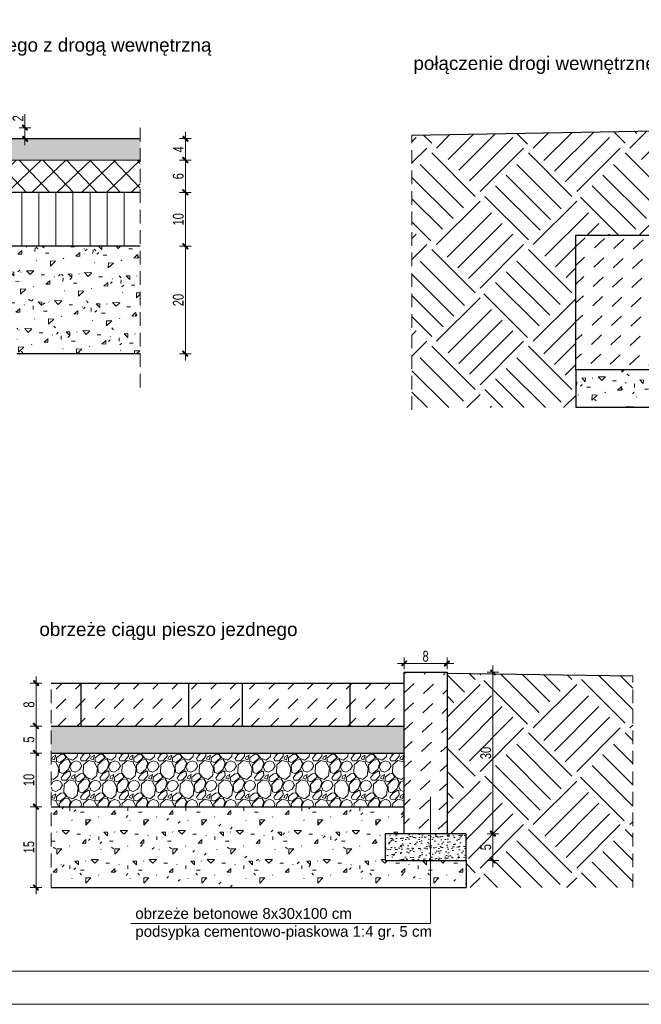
# Model space of a CAD drawing. Header units: millimetres. Extents: x 14041 to 23361, y -6349 to 12956.
# Tile 2 of 106: x 20338 to 21493, y -6349 to -4519. Entities that reach past the tile are written whole.
import ezdxf

# ---------------------------------------------------------------- set-up
doc = ezdxf.new("R2010")
doc.units = ezdxf.units.MM
doc.linetypes.add('KRESKOWA', pattern=[19.05, 12.7, -6.35])
for name, color, linetype, lineweight in [('A-nawierzchnia', 7, 'Continuous', 30), ('A-odnośnik', 2, 'Continuous', 9), ('A-przerywana', 4, 'KRESKOWA', 5), ('A-Tabelka', 7, 'Continuous', 18), ('A-teren', 7, 'Continuous', 30), ('A-WYMIARY', 7, 'Continuous', 9), ('A-wypełnienie', 252, 'Continuous', 9)]:
    doc.layers.add(name, color=color, linetype=linetype, lineweight=lineweight)
doc.styles.add('OP.3', font='arial.ttf', dxfattribs={"height": 16})
doc.styles.get("Standard").update_dxf_attribs({"font": 'arial.ttf'})
doc.styles.add('WYMIARY', font='swisscl.ttf')
doc.dimstyles.new('G100', dxfattribs={"dimtxt": 20, "dimasz": 1.55, "dimexe": 1.25, "dimexo": 0.625, "dimgap": 3, "dimtad": 1, "dimdec": 1, "dimrnd": 0.5, "dimzin": 9, "dimtxsty": 'WYMIARY', "dimblk": 'W', "dimcen": 3, "dimse1": 1, "dimse2": 1, "dimclrd": 256, "dimclrt": 7, "dimadec": 0, "dimazin": 0, "dimtm": 1e-09, "dimtfac": 1, "dimtdec": 1, "dimtmove": 0, "dimatfit": 0, "dimldrblk": 'W', "dimfxl": 0, "dimlwd": 9, "dimarcsym": 0})
pattern_1 = [(82.5, (757.347, -2099.175), (-10.7214405, 10.042605), [0, -11.5824, 0, -12.954, 0, -12.3825]), (52.5, (757.347, -2099.175), (-5.670328, 24.741986), [0, -6.2484, 0, -10.4394, 0, -4.0005]), (12.5, (750.72, -2105.803), (16.748995, 16.809969), [0, -3.81, 0, -13.716, 0, -17.907]), (2.5, (750.72, -2105.803), (11.468433, 20.926523), [0, -1.905, 0, -8.9916, 0, -10.287])]

# ---------------------------------------------------------------- blocks, each defined once
blk = doc.blocks.new('W')
at = {"layer": 'A-WYMIARY'}
h = blk.add_hatch(color=256, dxfattribs=at)
h.paths.add_polyline_path([(0, 0.8), (0, 0), (0.6, 0), (3, 2.3), (2.3, 3)])
h.paths.add_polyline_path([(-0.6, 0.2), (-0.8, 0), (0, 0), (0, 0.8)])
h.paths.add_polyline_path([(0, -0.6), (0.1, -0.5), (0.6, 0), (0, 0)])
h.paths.add_polyline_path([(0, 0), (-0.8, 0), (-3.4, -2.6), (-2.7, -3.3), (0, -0.6)])
blk.add_hatch(color=256, dxfattribs=at).paths.add_polyline_path([(-0.8, 0), (-3.4, -2.6), (-2.7, -3.3), (0, -0.6), (0, 0)])
for p, q in [((-8, 0), (8, 0)), ((-0.6, 0.2), (-3.4, -2.6)), ((-0.6, 0.2), (2.3, 3)), ((0, -7), (0, 7)), ((0.1, -0.5), (3, 2.3)), ((2.3, 3), (3, 2.3)), ((-3.4, -2.6), (-2.7, -3.3)), ((0.1, -0.5), (-2.7, -3.3))]:
    blk.add_line(p, q, dxfattribs=at)
blk = doc.blocks.new('*D1692')
at = {"layer": 'A-WYMIARY', "lineweight": 9, "ltscale": 2}
blk.add_line((20646.2, -5138.4), (20646.2, -4941.5), dxfattribs=at)
at = {"layer": 'Defpoints', "color": 0}
for p in [(20565.3, -4940), (20646.2, -4940), (20565.3, -5140)]:
    blk.add_point(p, dxfattribs=at)
at = {"layer": 'A-WYMIARY', "linetype": 'ByBlock', "lineweight": 9, "xscale": 1.55, "yscale": 1.55, "zscale": 1.55}
for p, rotation in [((20646.2, -4940), 90), ((20646.2, -5140), 270)]:
    blk.add_blockref('W', p, dxfattribs=dict(at, rotation=rotation))
at = {"layer": 'A-WYMIARY', "color": 7, "lineweight": 15, "ltscale": 2, "insert": (20633, -5040), "char_height": 20, "attachment_point": 5, "rotation": 90, "style": 'WYMIARY'}
blk.add_mtext('20', dxfattribs=at)
blk = doc.blocks.new('*D1693')
at = {"layer": 'A-WYMIARY', "lineweight": 9, "ltscale": 2}
blk.add_line((20646.2, -4938.4), (20646.2, -4841.5), dxfattribs=at)
at = {"layer": 'Defpoints', "color": 0}
for p in [(20565.3, -4840), (20646.2, -4840), (20565.3, -4940)]:
    blk.add_point(p, dxfattribs=at)
at = {"layer": 'A-WYMIARY', "linetype": 'ByBlock', "lineweight": 9, "xscale": 1.55, "yscale": 1.55, "zscale": 1.55}
for p, rotation in [((20646.2, -4840), 90), ((20646.2, -4940), 270)]:
    blk.add_blockref('W', p, dxfattribs=dict(at, rotation=rotation))
at = {"layer": 'A-WYMIARY', "color": 7, "lineweight": 15, "ltscale": 2, "insert": (20633, -4890), "char_height": 20, "attachment_point": 5, "rotation": 90, "style": 'WYMIARY'}
blk.add_mtext('10', dxfattribs=at)
blk = doc.blocks.new('*D1694')
at = {"layer": 'A-WYMIARY', "lineweight": 9, "ltscale": 2}
blk.add_line((20646.2, -4838.4), (20646.2, -4781.5), dxfattribs=at)
at = {"layer": 'Defpoints', "color": 0}
for p in [(20565.3, -4780), (20646.2, -4780), (20565.3, -4840)]:
    blk.add_point(p, dxfattribs=at)
at = {"layer": 'A-WYMIARY', "linetype": 'ByBlock', "lineweight": 9, "xscale": 1.55, "yscale": 1.55, "zscale": 1.55}
for p, rotation in [((20646.2, -4780), 90), ((20646.2, -4840), 270)]:
    blk.add_blockref('W', p, dxfattribs=dict(at, rotation=rotation))
at = {"layer": 'A-WYMIARY', "color": 7, "lineweight": 15, "ltscale": 2, "insert": (20633, -4810), "char_height": 20, "attachment_point": 5, "rotation": 90, "style": 'WYMIARY'}
blk.add_mtext('6', dxfattribs=at)
blk = doc.blocks.new('*D1696')
at = {"layer": 'A-WYMIARY', "lineweight": 9, "ltscale": 2}
for p, q in [((20348.1, -4718.2), (20348.1, -4694.5)), ((20348.1, -4719.7), (20348.1, -4740)), ((20348.1, -4741.5), (20348.1, -4743.1))]:
    blk.add_line(p, q, dxfattribs=at)
at = {"layer": 'Defpoints', "color": 0}
for p in [(20252.9, -4719.7), (20257.7, -4740), (20348.1, -4740)]:
    blk.add_point(p, dxfattribs=at)
at = {"layer": 'A-WYMIARY', "linetype": 'ByBlock', "lineweight": 9, "xscale": 1.55, "yscale": 1.55, "zscale": 1.55}
for p, rotation in [((20348.1, -4719.7), 270), ((20348.1, -4740), 90)]:
    blk.add_blockref('W', p, dxfattribs=dict(at, rotation=rotation))
at = {"layer": 'A-WYMIARY', "color": 7, "lineweight": 15, "ltscale": 2, "insert": (20335.1, -4702.4), "char_height": 20, "attachment_point": 5, "rotation": 90, "style": 'WYMIARY'}
blk.add_mtext('2', dxfattribs=at)
blk = doc.blocks.new('*D1699')
at = {"layer": 'A-WYMIARY', "lineweight": 9, "ltscale": 2}
blk.add_line((20646.2, -4778.4), (20646.2, -4741.5), dxfattribs=at)
at = {"layer": 'Defpoints', "color": 0}
for p in [(20565.3, -4740), (20646.2, -4740), (20565.3, -4780)]:
    blk.add_point(p, dxfattribs=at)
at = {"layer": 'A-WYMIARY', "linetype": 'ByBlock', "lineweight": 9, "xscale": 1.55, "yscale": 1.55, "zscale": 1.55}
for p, rotation in [((20646.2, -4740), 90), ((20646.2, -4780), 270)]:
    blk.add_blockref('W', p, dxfattribs=dict(at, rotation=rotation))
at = {"layer": 'A-WYMIARY', "color": 7, "lineweight": 15, "ltscale": 2, "insert": (20633.2, -4760), "char_height": 20, "attachment_point": 5, "rotation": 90, "style": 'WYMIARY'}
blk.add_mtext('4', dxfattribs=at)
blk = doc.blocks.new('*D1721')
at = {"layer": 'A-WYMIARY', "lineweight": 9, "ltscale": 2}
blk.add_line((21054.1, -5715.4), (21131, -5715.4), dxfattribs=at)
at = {"layer": 'Defpoints', "color": 0}
for p in [(21132.5, -5715.4), (21052.5, -5731.8), (21132.5, -5731.8)]:
    blk.add_point(p, dxfattribs=at)
at = {"layer": 'A-WYMIARY', "linetype": 'ByBlock', "lineweight": 9, "xscale": 1.55, "yscale": 1.55, "zscale": 1.55, "rotation": 180}
blk.add_blockref('W', (21052.5, -5715.4), dxfattribs=at)
at = {"layer": 'A-WYMIARY', "linetype": 'ByBlock', "lineweight": 9, "xscale": 1.55, "yscale": 1.55, "zscale": 1.55}
blk.add_blockref('W', (21132.5, -5715.4), dxfattribs=at)
at = {"layer": 'A-WYMIARY', "color": 7, "lineweight": 15, "ltscale": 2, "insert": (21092.5, -5702.1), "char_height": 20, "attachment_point": 5, "style": 'WYMIARY'}
blk.add_mtext('8', dxfattribs=at)
blk = doc.blocks.new('*D1723')
at = {"layer": 'A-WYMIARY', "lineweight": 9, "ltscale": 2}
blk.add_line((20368.7, -5753.4), (20368.7, -5830.3), dxfattribs=at)
at = {"layer": 'Defpoints', "color": 0}
for p in [(20396.5, -5751.8), (20368.7, -5831.8), (20396.5, -5831.8)]:
    blk.add_point(p, dxfattribs=at)
at = {"layer": 'A-WYMIARY', "linetype": 'ByBlock', "lineweight": 9, "xscale": 1.55, "yscale": 1.55, "zscale": 1.55}
for p, rotation in [((20368.7, -5751.8), 90), ((20368.7, -5831.8), 270)]:
    blk.add_blockref('W', p, dxfattribs=dict(at, rotation=rotation))
at = {"layer": 'A-WYMIARY', "color": 7, "lineweight": 15, "ltscale": 2, "insert": (20355.5, -5791.8), "char_height": 20, "attachment_point": 5, "rotation": 90, "style": 'WYMIARY'}
blk.add_mtext('8', dxfattribs=at)
blk = doc.blocks.new('*D1724')
at = {"layer": 'A-WYMIARY', "lineweight": 9, "ltscale": 2}
blk.add_line((20368.7, -5833.4), (20368.7, -5880.3), dxfattribs=at)
at = {"layer": 'Defpoints', "color": 0}
for p in [(20396.5, -5831.8), (20368.7, -5881.8), (20396.5, -5881.8)]:
    blk.add_point(p, dxfattribs=at)
at = {"layer": 'A-WYMIARY', "linetype": 'ByBlock', "lineweight": 9, "xscale": 1.55, "yscale": 1.55, "zscale": 1.55}
for p, rotation in [((20368.7, -5831.8), 90), ((20368.7, -5881.8), 270)]:
    blk.add_blockref('W', p, dxfattribs=dict(at, rotation=rotation))
at = {"layer": 'A-WYMIARY', "color": 7, "lineweight": 15, "ltscale": 2, "insert": (20355.5, -5856.8), "char_height": 20, "attachment_point": 5, "rotation": 90, "style": 'WYMIARY'}
blk.add_mtext('5', dxfattribs=at)
blk = doc.blocks.new('*D1725')
at = {"layer": 'A-WYMIARY', "lineweight": 9, "ltscale": 2}
blk.add_line((20368.7, -5883.4), (20368.7, -5980.3), dxfattribs=at)
at = {"layer": 'Defpoints', "color": 0}
for p in [(20396.5, -5881.8), (20368.7, -5981.8), (20396.5, -5981.8)]:
    blk.add_point(p, dxfattribs=at)
at = {"layer": 'A-WYMIARY', "linetype": 'ByBlock', "lineweight": 9, "xscale": 1.55, "yscale": 1.55, "zscale": 1.55}
for p, rotation in [((20368.7, -5881.8), 90), ((20368.7, -5981.8), 270)]:
    blk.add_blockref('W', p, dxfattribs=dict(at, rotation=rotation))
at = {"layer": 'A-WYMIARY', "color": 7, "lineweight": 15, "ltscale": 2, "insert": (20355.5, -5931.8), "char_height": 20, "attachment_point": 5, "rotation": 90, "style": 'WYMIARY'}
blk.add_mtext('10', dxfattribs=at)
blk = doc.blocks.new('*D1726')
at = {"layer": 'A-WYMIARY', "lineweight": 9, "ltscale": 2}
blk.add_line((20368.7, -5983.4), (20368.7, -6130.3), dxfattribs=at)
at = {"layer": 'Defpoints', "color": 0}
for p in [(20396.5, -5981.8), (20368.7, -6131.8), (20396.5, -6131.8)]:
    blk.add_point(p, dxfattribs=at)
at = {"layer": 'A-WYMIARY', "linetype": 'ByBlock', "lineweight": 9, "xscale": 1.55, "yscale": 1.55, "zscale": 1.55}
for p, rotation in [((20368.7, -5981.8), 90), ((20368.7, -6131.8), 270)]:
    blk.add_blockref('W', p, dxfattribs=dict(at, rotation=rotation))
at = {"layer": 'A-WYMIARY', "color": 7, "lineweight": 15, "ltscale": 2, "insert": (20355.5, -6056.8), "char_height": 20, "attachment_point": 5, "rotation": 90, "style": 'WYMIARY'}
blk.add_mtext('15', dxfattribs=at)
blk = doc.blocks.new('*D1727')
at = {"layer": 'A-WYMIARY', "lineweight": 9, "ltscale": 2}
blk.add_line((21217.5, -5733.4), (21217.5, -6030.3), dxfattribs=at)
at = {"layer": 'Defpoints', "color": 0}
for p in [(21132.5, -5731.8), (21132.5, -6031.8), (21217.5, -6031.8)]:
    blk.add_point(p, dxfattribs=at)
at = {"layer": 'A-WYMIARY', "linetype": 'ByBlock', "lineweight": 9, "xscale": 1.55, "yscale": 1.55, "zscale": 1.55}
for p, rotation in [((21217.5, -5731.8), 90), ((21217.5, -6031.8), 270)]:
    blk.add_blockref('W', p, dxfattribs=dict(at, rotation=rotation))
at = {"layer": 'A-WYMIARY', "color": 7, "lineweight": 15, "ltscale": 2, "insert": (21204.2, -5881.8), "char_height": 20, "attachment_point": 5, "rotation": 90, "style": 'WYMIARY'}
blk.add_mtext('30', dxfattribs=at)
blk = doc.blocks.new('*D1728')
at = {"layer": 'A-WYMIARY', "lineweight": 9, "ltscale": 2}
blk.add_line((21217.5, -6033.4), (21217.5, -6080.3), dxfattribs=at)
at = {"layer": 'Defpoints', "color": 0}
for p in [(21132.5, -6031.8), (21167.5, -6081.8), (21217.5, -6081.8)]:
    blk.add_point(p, dxfattribs=at)
at = {"layer": 'A-WYMIARY', "linetype": 'ByBlock', "lineweight": 9, "xscale": 1.55, "yscale": 1.55, "zscale": 1.55}
for p, rotation in [((21217.5, -6031.8), 90), ((21217.5, -6081.8), 270)]:
    blk.add_blockref('W', p, dxfattribs=dict(at, rotation=rotation))
at = {"layer": 'A-WYMIARY', "color": 7, "lineweight": 15, "ltscale": 2, "insert": (21204.3, -6056.8), "char_height": 20, "attachment_point": 5, "rotation": 90, "style": 'WYMIARY'}
blk.add_mtext('5', dxfattribs=at)

msp = doc.modelspace()

# ---------------------------------------------------------------- hatches: boundary and pattern name
at = {"layer": 'A-wypełnienie', "lineweight": 15, "ltscale": 2, "transparency": 33554687}
h = msp.add_hatch(dxfattribs=at)
h.set_pattern_fill('EARTH2', color=256, scale=10, angle=45)
h.set_pattern_definition([(225, (0, 172.42), (-7e-14, -359.2102), [114.3, -139.7]), (225, (80.82, 91.6), (-7e-14, -359.2102), [114.3, -139.7]), (225, (61.07, 111.36), (-7e-14, -359.2102), [116.84, -137.16]), (225, (41.3, 131.1), (-7e-14, -359.2102), [116.84, -137.16]), (225, (21.55, 150.87), (-7e-14, -359.2102), [116.84, -137.16]), (225, (21.55, 330.47), (-7e-14, -359.2102), [114.3, -139.7]), (225, (41.3, 310.72), (-7e-14, -359.2102), [114.3, -139.7]), (225, (61.07, 290.96), (-7e-14, -359.2102), [114.3, -139.7]), (225, (80.82, 271.2), (-7e-14, -359.2102), [114.3, -139.7]), (225, (0, 352.03), (-7e-14, -359.2102), [114.3, -139.7]), (315, (-172.42, 179.6), (359.2102, -1e-13), [114.3, -139.7]), (315, (-89.8, 262.22), (359.2102, -1e-13), [114.3, -139.7]), (315, (-111.36, 240.67), (359.2102, -1e-13), [114.3, -139.7]), (315, (-131.1, 220.91), (359.2102, -1e-13), [114.3, -139.7]), (315, (-150.87, 201.16), (359.2102, -1e-13), [114.3, -139.7]), (315, (28.74, 201.16), (359.2102, -1e-13), [116.84, -137.16]), (315, (48.5, 220.91), (359.2102, -1e-13), [116.84, -137.16]), (315, (68.25, 240.67), (359.2102, -1e-13), [116.84, -137.16]), (315, (89.8, 262.22), (359.2102, -1e-13), [114.3, -139.7]), (315, (8.98, 181.4), (359.2102, -1e-13), [114.3, -139.7])])
h.paths.add_polyline_path([(21371.48, -5094.71), (21371.48, -4919.73), (21521.48, -4919.73), (21521.48, -4725.68), (21067.02, -4733.87), (21067.02, -5239.96), (21371.48, -5239.96), (21371.48, -5169.73)])
h = msp.add_hatch(color=7, dxfattribs=at)
h.dxf.hatch_style = 1
h.paths.add_polyline_path([(20562.19, -4779.96), (20562.19, -4739.96), (20257.71, -4739.96), (20267.71, -4779.96)])
at = {"layer": 'A-wypełnienie', "lineweight": 9, "ltscale": 2, "transparency": 33554687}
h = msp.add_hatch(dxfattribs=at)
h.set_pattern_fill('ANSI37', color=8, scale=10, angle=358.49189)
h.set_pattern_definition([(43.491885, (-175858.466, -61799.233), (-21.8519957, 23.0337314), []), (133.491885, (-175858.466, -61799.233), (-23.0337314, -21.8519957), [])])
h.paths.add_polyline_path([(20562.19, -4839.96), (20562.19, -4779.96), (20267.71, -4779.96), (20282.9, -4839.96)])
at = {"layer": 'A-wypełnienie', "lineweight": 13, "ltscale": 2, "transparency": 33554687}
h = msp.add_hatch(dxfattribs=at)
h.set_pattern_fill('ANSI31', color=8, scale=10, angle=45)
h.set_pattern_definition([(90, (180.783, 2575.28), (-31.75, 2e-15), [])])
h.paths.add_polyline_path([(20562.19, -4939.96), (20562.19, -4840.48), (20282.9, -4840.73), (20282.9, -4939.96)])
at = {"layer": 'A-wypełnienie', "lineweight": 15, "ltscale": 2}
h = msp.add_hatch(dxfattribs=at)
h.set_pattern_fill('DASH', color=256, scale=8, angle=43.09518)
h.set_pattern_definition([(43.09518, (1358.923, -394.512), (1.19399, 35.901175), [25.4, -25.4])])
h.paths.add_polyline_path([(21721.48, -5069.73), (21521.48, -5069.73), (21521.48, -4919.73), (21371.48, -4919.73), (21371.48, -5169.73), (21721.48, -5169.73)])
at = {"layer": 'A-wypełnienie', "lineweight": 15, "ltscale": 2, "transparency": 33554687}
h = msp.add_hatch(dxfattribs=at)
h.set_pattern_fill('CONCRE', color=256, scale=3, angle=43.09518)
h.set_pattern_definition([(43.09518, (-36.31, -594.4), (3.58197, 107.70353), [9.525, -66.675]), (133.09518, (-36.31, -594.4), (-107.70353, 3.58197), [9.525, -66.675]), (178.09518, (-29.355, -587.894), (-55.64275, -52.06078), [13.47038, -94.2927]), (43.09518, (-59.02, -556.95), (3.58197, 107.70353), [9.525, -66.675]), (88.09518, (-51.91, -556.82), (-52.06078, 55.64275), [6.7352, -101.02788]), (178.09518, (-51.91, -556.82), (-55.64275, -52.06078), [6.7352, -101.02788]), (43.09518, (-50.79, -523.16), (3.58197, 107.70353), [13.47038, -62.72962]), (88.09518, (-50.79, -523.16), (-52.06078, 55.64275), [9.525, -98.23808]), (178.09518, (-40.95, -513.96), (-55.64275, -52.06078), [9.525, -98.23808]), (133.09518, (-11.07, -544.7), (-107.70353, 3.58197), [9.525, -66.675]), (88.09518, (-11.07, -544.7), (-52.06078, 55.64275), [6.7352, -101.02788]), (178.09518, (-10.847, -537.967), (-55.64275, -52.06078), [6.7352, -101.02788]), (43.09518, (-42.37, -573.98), (3.58197, 107.70353), [4.7625, -63.8175]), (43.09518, (-13.65, -521.03), (3.58197, 107.70353), [4.7625, -63.8175]), (133.09518, (-37.55, -530.34), (-107.70353, 3.58197), [4.7625, -63.8175]), (178.09518, (-1.31, -555.13), (-55.64275, -52.06078), [6.7352, -101.02788]), (178.09518, (-61.445, -539.654), (-55.64275, -52.06078), [6.7352, -101.02788]), (88.09518, (-27.31, -551.74), (-52.06078, 55.64275), [6.7352, -101.02788]), (133.09518, (-23.69, -569.55), (-107.70353, 3.58197), [1.19062, -75.00937]), (133.09518, (-43.045, -543.635), (-107.70353, 3.58197), [1.19062, -75.00937]), (133.09518, (-25.91, -509.67), (-107.70353, 3.58197), [1.19062, -75.00937]), (133.09518, (2.616, -538.415), (-107.70353, 3.58197), [1.19062, -75.00937])])
h.paths.add_polyline_path([(20562.19, -5139.96), (20562.19, -4939.96), (20282.9, -4939.96), (20282.9, -5020.73), (20332.9, -5070.73), (20332.9, -5139.96)])
h = msp.add_hatch(dxfattribs=at)
h.set_pattern_fill('CONCRE', color=256, scale=3, angle=43.09518)
h.set_pattern_definition([(43.09518, (1352.275, -694.4), (3.58197, 107.70353), [9.525, -66.675]), (133.09518, (1352.275, -694.4), (-107.70353, 3.58197), [9.525, -66.675]), (178.09518, (1359.23, -687.894), (-55.64275, -52.06078), [13.47038, -94.2927]), (43.09518, (1329.56, -656.95), (3.58197, 107.70353), [9.525, -66.675]), (88.09518, (1336.68, -656.82), (-52.06078, 55.64275), [6.7352, -101.02788]), (178.09518, (1336.68, -656.82), (-55.64275, -52.06078), [6.7352, -101.02788]), (43.09518, (1337.8, -623.16), (3.58197, 107.70353), [13.47038, -62.72962]), (88.09518, (1337.8, -623.16), (-52.06078, 55.64275), [9.525, -98.23808]), (178.09518, (1347.634, -613.96), (-55.64275, -52.06078), [9.525, -98.23808]), (133.09518, (1377.515, -644.7), (-107.70353, 3.58197), [9.525, -66.675]), (88.09518, (1377.515, -644.7), (-52.06078, 55.64275), [6.7352, -101.02788]), (178.09518, (1377.74, -637.967), (-55.64275, -52.06078), [6.7352, -101.02788]), (43.09518, (1346.215, -673.98), (3.58197, 107.70353), [4.7625, -63.8175]), (43.09518, (1374.93, -621.03), (3.58197, 107.70353), [4.7625, -63.8175]), (133.09518, (1351.04, -630.34), (-107.70353, 3.58197), [4.7625, -63.8175]), (178.09518, (1387.276, -655.13), (-55.64275, -52.06078), [6.7352, -101.02788]), (178.09518, (1327.14, -639.654), (-55.64275, -52.06078), [6.7352, -101.02788]), (88.09518, (1361.275, -651.74), (-52.06078, 55.64275), [6.7352, -101.02788]), (133.09518, (1364.895, -669.55), (-107.70353, 3.58197), [1.19062, -75.00937]), (133.09518, (1345.54, -643.635), (-107.70353, 3.58197), [1.19062, -75.00937]), (133.09518, (1362.675, -609.67), (-107.70353, 3.58197), [1.19062, -75.00937]), (133.09518, (1391.2, -638.415), (-107.70353, 3.58197), [1.19062, -75.00937])])
h.paths.add_polyline_path([(21950.77, -5239.96), (21950.77, -5039.96), (21691.71, -5039.96), (21721.48, -5069.73), (21721.48, -5170.73), (21371.48, -5169.73), (21371.48, -5239.96)])
at = {"layer": 'A-wypełnienie', "lineweight": 15, "ltscale": 2}
h = msp.add_hatch(dxfattribs=at)
h.set_pattern_fill('DASH', color=256, scale=8, angle=43.09518)
h.set_pattern_definition([(43.09518, (-798.43, -1413.128), (1.19399, 35.901175), [25.4, -25.4])])
h.paths.add_polyline_path([(21132.53, -5731.82), (21052.53, -5731.82), (21052.53, -6031.82), (21132.53, -6031.82)])
at = {"layer": 'A-wypełnienie', "lineweight": 15, "ltscale": 2, "transparency": 33554687}
h = msp.add_hatch(dxfattribs=at)
h.set_pattern_fill('EARTH2', color=256, scale=10, angle=45)
h.set_pattern_definition([(225, (0, 172.42), (-1e-13, -359.2102), [114.3, -139.7]), (225, (80.82, 91.6), (-1e-13, -359.2102), [114.3, -139.7]), (225, (61.07, 111.36), (-1e-13, -359.2102), [116.84, -137.16]), (225, (41.3, 131.1), (-1e-13, -359.2102), [116.84, -137.16]), (225, (21.55, 150.87), (-1e-13, -359.2102), [116.84, -137.16]), (225, (21.55, 330.47), (-1e-13, -359.2102), [114.3, -139.7]), (225, (41.3, 310.72), (-1e-13, -359.2102), [114.3, -139.7]), (225, (61.07, 290.96), (-1e-13, -359.2102), [114.3, -139.7]), (225, (80.82, 271.2), (-1e-13, -359.2102), [114.3, -139.7]), (225, (0, 352.03), (-1e-13, -359.2102), [114.3, -139.7]), (315, (-172.42, 179.6), (359.2102, -1e-13), [114.3, -139.7]), (315, (-89.8, 262.22), (359.2102, -1e-13), [114.3, -139.7]), (315, (-111.36, 240.67), (359.2102, -1e-13), [114.3, -139.7]), (315, (-131.1, 220.91), (359.2102, -1e-13), [114.3, -139.7]), (315, (-150.87, 201.16), (359.2102, -1e-13), [114.3, -139.7]), (315, (28.74, 201.16), (359.2102, -1e-13), [116.84, -137.16]), (315, (48.5, 220.91), (359.2102, -1e-13), [116.84, -137.16]), (315, (68.25, 240.67), (359.2102, -1e-13), [116.84, -137.16]), (315, (89.8, 262.22), (359.2102, -1e-13), [114.3, -139.7]), (315, (8.98, 181.4), (359.2102, -1e-13), [114.3, -139.7])])
h.paths.add_polyline_path([(21167.53, -6131.82), (21477.33, -6131.82), (21477.33, -5738.18), (21132.53, -5733.31), (21132.53, -5821.84), (21132.53, -6031.82), (21167.53, -6031.82), (21167.53, -6081.82)])
h.paths.add_polyline_path([(21183.97, -5898.04), (21183.97, -5865.6), (21224.48, -5865.6), (21224.48, -5898.04)], flags=24)
h.paths.add_polyline_path([(21184.07, -6066.74), (21184.07, -6046.9), (21224.48, -6046.9), (21224.48, -6066.74)], flags=24)
h = msp.add_hatch(dxfattribs=at)
h.set_pattern_fill('DASH', color=256, scale=8, angle=45)
h.set_pattern_definition([(45, (757.347, -2099.175), (0, 35.921024), [25.4, -25.4])])
h.paths.add_polyline_path([(20452.53, -5831.82), (20452.53, -5751.82), (20396.48, -5751.82), (20396.48, -5831.82)])
h.paths.add_polyline_path([(20652.53, -5831.82), (20652.53, -5751.82), (20452.53, -5751.82), (20452.53, -5831.82)])
h.paths.add_polyline_path([(20752.53, -5831.82), (20752.53, -5751.82), (20652.53, -5751.82), (20652.53, -5831.82)])
h.paths.add_polyline_path([(20952.53, -5831.82), (20952.53, -5751.82), (20752.53, -5751.82), (20752.53, -5831.82)])
h.paths.add_polyline_path([(21052.53, -5831.82), (21052.53, -5751.82), (20952.53, -5751.82), (20952.53, -5831.82)])
h = msp.add_hatch(dxfattribs=at)
h.set_pattern_fill('AR-SAND', color=256, scale=0.3, angle=45)
h.set_pattern_definition(pattern_1)
h.paths.add_polyline_path([(21052.53, -5881.82), (21052.53, -5831.82), (20952.53, -5831.82), (20752.53, -5831.82), (20652.53, -5831.82), (20452.53, -5831.82), (20396.48, -5831.82), (20396.48, -5881.82)])
h = msp.add_hatch(dxfattribs=at)
h.set_pattern_fill('GRAVEL', color=256, scale=2, angle=45)
h.set_pattern_definition([(273.012788, (747.2894, -2037.3913), (35.92102444, -610.65741624), [6.83443, -676.60967]), (229.969741, (747.6486, -2044.2163), (395.1312671, 466.97332017), [11.7281, -1161.08098]), (177.510447, (740.1052, -2053.1966), (754.3415142, -35.9210242), [8.26963, -818.69446]), (312.273689, (735.0763, -2076.186), (-682.49946512, 754.34151424), [10.68009, -1057.32875]), (337.833654, (742.2605, -2084.0886), (-610.65741624, 251.44717137), [10.47267, -1036.79615]), (42.273689, (751.9592, -2088.04), (-754.34151424, -682.49946512), [10.68009, -1057.32875]), (82.69424, (759.8618, -2080.8558), (-107.7630734, -826.18356314), [14.12387, -1398.26231]), (117.255328, (761.6578, -2066.8466), (-538.81536718, 1041.70971009), [13.33439, -1320.10513]), (166.429566, (755.5513, -2054.9926), (-754.34151419, 179.60512236), [10.71626, -1060.91091]), (220.236358, (745.134, -2052.478), (431.0522939, 359.2102448), [12.23427, -599.47874]), (267.397438, (735.7947, -2060.3808), (-35.92102446, -826.18356314), [15.82156, -1566.33545]), (183.814075, (770.9973, -2040.9834), (-466.9733183, -35.9210245), [5.40009, -534.61132]), (216.469234, (765.6091, -2041.3426), (538.8153672, 395.13126942), [10.27364, -1017.09278]), (270, (757.347, -2047.45), (35.921024, -35.921024), [7.18419, -64.65786]), (248.19859, (750.522, -2045.653), (107.7630735, 251.4471714), [3.86883, -383.01245]), (336.80141, (749.085, -2049.245), (-143.684098, 71.842049), [5.47131, -268.09506]), (75.963757, (754.114, -2051.4005), (35.9210245, 179.6051224), [8.88639, -287.32596]), (206.56505, (756.27, -2042.78), (107.763073, 35.921024), [6.42574, -154.21796]), (61.38954, (728.2513, -2070.0794), (251.4471714, 466.9733183), [9.00176, -891.17653]), (115.346176, (732.5618, -2062.1768), (251.4471714, -538.8153673), [7.55198, -747.64431]), (338.19859, (749.0855, -2035.595), (-251.4471714, 107.7630735), [7.7376, -379.14367]), (28.61046, (756.2697, -2038.469), (-466.97331828, -251.44717142), [9.00176, -891.17653]), (24.443955, (750.5223, -2092.3505), (-251.4471714, -107.7630735), [8.6807, -425.35469]), (339.77514, (758.425, -2088.7584), (-574.73639187, 215.5261466), [7.27344, -720.07187]), (111.80141, (785.366, -2071.157), (-107.7630735, 251.4471714), [7.7376, -379.14367]), (62.354025, (782.492, -2063.973), (-323.2892203, -610.65741625), [8.51565, -843.04752]), (114.443955, (767.7644, -2088.7584), (107.7630735, -251.4471714), [4.34035, -429.69504]), (146.30993, (783.21, -2073.312), (-179.6051224, 107.7630735), [2.59029, -256.4399]), (210.963757, (781.055, -2071.875), (143.684098, 71.842049), [10.47267, -198.98109]), (231.009006, (772.075, -2077.2637), (323.28922034, 395.13126934), [9.70534, -960.8273]), (348.69007, (757.347, -2054.633), (-107.763073, 35.921024), [7.32648, -175.83553]), (38.157227, (764.5315, -2056.0702), (682.49946517, 538.8153673), [12.79114, -1266.32018]), (105.945396, (774.5894, -2048.1676), (107.7630734, -395.1312693), [5.23016, -517.78785]), (135, (773.153, -2043.14), (-71.84205, 7e-15), [3.048, -47.752]), (165.256437, (770.279, -2076.9044), (395.1312693, -107.7630735), [7.05734, -698.67882]), (93.012788, (763.454, -2075.1084), (-35.92102444, 610.65741624), [13.66886, -669.77524]), (45, (762.735, -2061.46), (0, 71.84205), [13.208, -37.592]), (10.304846, (772.075, -2052.119), (610.65741617, 107.7630738), [8.03219, -795.18633]), (299.054604, (779.9776, -2050.682), (107.7630735, -179.6051224), [7.39658, -362.433]), (252.645975, (783.5697, -2057.1479), (-323.28922043, -1041.70971002), [12.0429, -1192.24929]), (220.426079, (779.9776, -2068.6426), (-502.89434278, -431.05229381), [12.74059, -1261.31693])])
h.paths.add_polyline_path([(21052.53, -5981.82), (21052.53, -5881.82), (20396.48, -5881.82), (20396.48, -5981.82)])
h = msp.add_hatch(dxfattribs=at)
h.set_pattern_fill('CONCRE', color=256, scale=3, angle=45)
h.set_pattern_definition([(45, (757.35, -2099.175), (0, 107.76307), [9.525, -66.675]), (135, (757.35, -2099.175), (-107.76307, 1e-14), [9.525, -66.675]), (180, (764.08, -2092.44), (-53.88154, -53.88154), [13.47038, -94.2927]), (45, (733.4, -2062.5), (0, 107.76307), [9.525, -66.675]), (90, (740.51, -2062.13), (-53.88154, 53.88154), [6.7352, -101.02788]), (180, (740.51, -2062.13), (-53.88154, -53.88154), [6.7352, -101.02788]), (45, (740.51, -2028.456), (0, 107.76307), [13.47038, -62.72962]), (90, (740.51, -2028.456), (-53.88154, 53.88154), [9.525, -98.23808]), (180, (750.034, -2018.93), (-53.88154, -53.88154), [9.525, -98.23808]), (135, (780.92, -2048.66), (-107.76307, 1e-14), [9.525, -66.675]), (90, (780.92, -2048.66), (-53.88154, 53.88154), [6.7352, -101.02788]), (180, (780.92, -2041.926), (-53.88154, -53.88154), [6.7352, -101.02788]), (45, (750.61, -2078.97), (0, 107.76307), [4.7625, -63.8175]), (45, (777.55, -2025.09), (0, 107.76307), [4.7625, -63.8175]), (135, (753.98, -2035.19), (-107.76307, 1e-14), [4.7625, -63.8175]), (180, (791.023, -2058.764), (-53.88154, -53.88154), [6.7352, -101.02788]), (180, (730.407, -2045.294), (-53.88154, -53.88154), [6.7352, -101.02788]), (90, (764.924, -2056.24), (-53.88154, 53.88154), [6.7352, -101.02788]), (135, (769.134, -2073.92), (-107.76307, 1e-14), [1.19063, -75.00938]), (135, (748.93, -2048.66), (-107.76307, 1e-14), [1.19063, -75.00938]), (135, (764.924, -2014.14), (-107.76307, 1e-14), [1.19063, -75.00938]), (135, (794.39, -2041.93), (-107.76307, 1e-14), [1.19063, -75.00938])])
h.paths.add_polyline_path([(21017.53, -6031.82), (21052.53, -6031.82), (21052.53, -5981.82), (20396.48, -5981.82), (20396.48, -6131.82), (21167.53, -6131.82), (21167.53, -6081.82), (21017.53, -6081.82)])
at = {"layer": 'A-wypełnienie', "lineweight": 15, "ltscale": 2}
h = msp.add_hatch(dxfattribs=at)
h.set_pattern_fill('AR-SAND', color=256, scale=0.3, angle=45)
h.set_pattern_definition(pattern_1)
h.paths.add_polyline_path([(21017.53, -6031.82), (21167.53, -6031.82), (21167.53, -6081.82), (21017.53, -6081.82)])

# ---------------------------------------------------------------- linework, layer by layer
for p, q in [((21371.48, -5169.73), (21371.48, -5094.71)), ((21721.48, -5169.73), (21371.48, -5169.73)), ((20396.48, -5831.82), (21052.53, -5831.82))]:
    msp.add_line(p, q)
at = {"color": 0, "lineweight": 13}
for p, q in [((21052.53, -5731.82), (21052.53, -5761.82)), ((21130.99, -5821.8), (21132.53, -5821.84))]:
    msp.add_line(p, q, dxfattribs=at)
at = {"color": 7, "lineweight": 30}
for p, q in [((21132.53, -5733.31), (21477.33, -5738.18)), ((21167.53, -6081.82), (21167.53, -6131.82))]:
    msp.add_line(p, q, dxfattribs=at)
for points in [[(21052.53, -5731.82), (21132.53, -5731.82), (21132.53, -6031.82), (21052.53, -6031.82)], [(21167.53, -6081.82), (21167.53, -6031.82), (21017.53, -6031.82), (21017.53, -6081.82)]]:
    msp.add_lwpolyline(points, close=True, dxfattribs=at)
at = {"layer": 'A-nawierzchnia'}
for p, q in [((21067.02, -4733.87), (21521.48, -4725.68)), ((20257.71, -4739.96), (20562.19, -4739.96)), ((20562.19, -4839.96), (20282.71, -4839.96)), ((21371.48, -4919.73), (21521.48, -4919.73)), ((21371.48, -5169.73), (21371.48, -4919.73)), ((20562.19, -4939.96), (20282.9, -4939.96)), ((20562.19, -5139.96), (20332.9, -5139.96)), ((21721.48, -5169.73), (21371.48, -5169.73)), ((21371.48, -5169.73), (21371.48, -5239.96)), ((21950.77, -5239.96), (21371.48, -5239.96)), ((20396.48, -5751.82), (21052.53, -5751.82)), ((20452.53, -5831.82), (20452.53, -5751.82)), ((20652.53, -5831.82), (20652.53, -5751.82)), ((20752.53, -5831.82), (20752.53, -5751.82)), ((20952.53, -5831.82), (20952.53, -5751.82)), ((21052.53, -5831.82), (21052.53, -5751.82)), ((20396.48, -5831.82), (21052.53, -5831.82)), ((20396.48, -5881.82), (21052.53, -5881.82)), ((20396.48, -5981.82), (21052.53, -5981.82)), ((20396.48, -6131.82), (21167.53, -6131.82))]:
    msp.add_line(p, q, dxfattribs=at)
at = {"layer": 'A-odnośnik', "lineweight": 15, "ltscale": 2}
for q in [(21101.68, -5963.08), (20544.79, -6198.51)]:
    msp.add_line((21101.68, -6198.51), q, dxfattribs=at)
at = {"layer": 'A-przerywana', "ltscale": 2}
for p, q in [((20562.19, -5202.56), (20562.19, -4707.08)), ((21067.02, -5244.08), (21067.02, -4733.87)), ((21477.33, -6131.82), (21477.33, -5738.18)), ((20396.48, -6131.82), (20396.48, -5751.82))]:
    msp.add_line(p, q, dxfattribs=at)
at = {"layer": 'A-Tabelka', "lineweight": 18}
for points in [[(19154.85, -6348.82), (23354.85, -6348.82), (23354.85, -3378.82), (19154.85, -3378.82)], [(19454.85, -6287.07), (23292.85, -6287.07), (23292.85, -3440.57), (19454.85, -3440.57)]]:
    msp.add_lwpolyline(points, close=True, dxfattribs=at)
at = {"layer": 'A-teren', "lineweight": 15}
for p, q in [((20562.19, -4739.96), (20257.71, -4739.96)), ((20562.19, -4779.96), (20267.71, -4779.96))]:
    msp.add_line(p, q, dxfattribs=at)
at = {"layer": 'A-wypełnienie', "lineweight": 15, "ltscale": 2}
for p, q in [((21052.53, -5731.82), (21052.53, -5751.82)), ((21052.53, -5751.82), (20619.33, -5751.82))]:
    msp.add_line(p, q, dxfattribs=at)

# ---------------------------------------------------------------- texts
at = {"lineweight": 30}
for s, p in [('połączenie nawierzchni placu manewrowego z drogą wewnętrzną', (19681.25, -4578.44)), ('połączenie drogi wewnętrzne z terenem zielonymj', (21069.83, -4612.46)), ('obrzeże ciągu pieszo jezdnego', (20374.94, -5664.4))]:
    msp.add_text(s, height=25, dxfattribs=at).set_placement(p)
at = {"insert": (20553.18, -6170), "char_height": 20, "width": 1864.7556, "attachment_point": 1, "style": 'OP.3'}
msp.add_mtext('{\\fArial|b0|i0|c238|p34;obrzeże betonowe 8x30x100 cm\\Ppodsypka cementowo-piaskowa 1:4 gr. 5 cm\\P}', dxfattribs=at)

# ---------------------------------------------------------------- dimensions: what is measured, and where the dimension line sits
at = {"layer": 'A-WYMIARY', "lineweight": 15, "ltscale": 2}
dim = msp.add_linear_dim(base=(20348.15, -4739.96), p1=(20252.9, -4719.73), p2=(20257.71, -4739.96), angle=90, dimstyle='G100', override={"dimlfac": 0.1, "dimtxsty": 'WYMIARY', "dimldrblk": 'W'}, dxfattribs=at)
dim.commit()
dim.dimension.update_dxf_attribs({"geometry": '*D1696', "text_midpoint": (20348.15, -4702.44), "dimtype": 160})
for base, p1, p2, override, picture, middle in [((20646.22, -4739.96), (20565.26, -4779.96), (20565.26, -4739.96), {"dimlfac": 0.1, "dimtxsty": 'WYMIARY', "dimldrblk": 'W'}, '*D1699', (20633.22, -4759.96)), ((20646.22, -4779.96), (20565.26, -4839.96), (20565.26, -4779.96), {"dimlfac": 0.1, "dimtxsty": 'WYMIARY', "dimldrblk": 'W'}, '*D1694', (20632.98, -4809.96)), ((20646.22, -4839.96), (20565.26, -4939.96), (20565.26, -4839.96), {"dimlfac": 0.1, "dimtxsty": 'WYMIARY', "dimldrblk": 'W'}, '*D1693', (20632.98, -4889.96)), ((20646.22, -4939.96), (20565.26, -5139.96), (20565.26, -4939.96), {"dimlfac": 0.1}, '*D1692', (20632.98, -5039.96)), ((21217.48, -6031.82), (21132.53, -5731.82), (21132.53, -6031.82), {"dimlfac": 0.1, "dimtxsty": 'WYMIARY', "dimldrblk": 'W'}, '*D1727', (21204.22, -5881.82)), ((20368.69, -5831.82), (20396.48, -5751.82), (20396.48, -5831.82), {"dimlfac": 0.1, "dimtxsty": 'WYMIARY', "dimldrblk": 'W'}, '*D1723', (20355.45, -5791.82)), ((20368.69, -5881.82), (20396.48, -5831.82), (20396.48, -5881.82), {"dimlfac": 0.1, "dimtxsty": 'WYMIARY', "dimldrblk": 'W'}, '*D1724', (20355.49, -5856.82)), ((20368.69, -5981.82), (20396.48, -5881.82), (20396.48, -5981.82), {"dimlfac": 0.1, "dimtxsty": 'WYMIARY', "dimldrblk": 'W'}, '*D1725', (20355.45, -5931.82)), ((20368.69, -6131.82), (20396.48, -5981.82), (20396.48, -6131.82), {"dimlfac": 0.1, "dimtxsty": 'WYMIARY', "dimldrblk": 'W'}, '*D1726', (20355.49, -6056.82)), ((21217.48, -6081.82), (21132.53, -6031.82), (21167.53, -6081.82), {"dimlfac": 0.1, "dimtxsty": 'WYMIARY', "dimldrblk": 'W'}, '*D1728', (21204.28, -6056.82))]:
    dim = msp.add_linear_dim(base=base, p1=p1, p2=p2, angle=90, dimstyle='G100', override=override, dxfattribs=at)
    dim.commit()
    dim.dimension.update_dxf_attribs({"geometry": picture, "text_midpoint": middle})
dim = msp.add_linear_dim(base=(21132.53, -5715.37), p1=(21052.53, -5731.82), p2=(21132.53, -5731.82), dimstyle='G100', override={"dimlfac": 0.1, "dimtxsty": 'WYMIARY', "dimldrblk": 'W'}, dxfattribs=at)
dim.commit()
dim.dimension.update_dxf_attribs({"geometry": '*D1721', "text_midpoint": (21092.53, -5702.12)})

doc.saveas('drawing.dxf')
